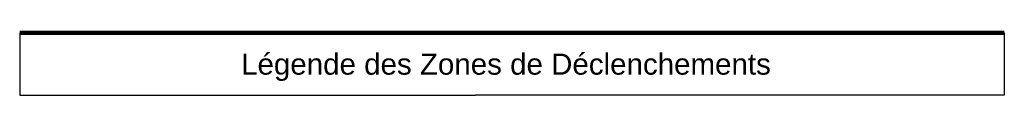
# Model space of a CAD drawing. Header units: millimetres. Extents: x 1909 to 78032, y -36590 to 14615.
# Tile 68 of 68: x 69874 to 78032, y -8602 to -8088. Entities that reach past the tile are written whole.
import ezdxf

# ---------------------------------------------------------------- set-up
doc = ezdxf.new("R2010")
doc.units = ezdxf.units.MM
for name, color, linetype, lineweight in [('A-DETL-THIN', 7, 'Continuous', 25), ('A-DETL-WIDE', 7, 'Continuous', 100), ('G-ANNO-TEXT', 7, 'Continuous', 30)]:
    doc.layers.add(name, color=color, linetype=linetype, lineweight=lineweight)
doc.styles.add('Arial_2', font='arial.ttf', dxfattribs={"height": 175})

msp = doc.modelspace()

# ---------------------------------------------------------------- linework, layer by layer
at = {"layer": 'A-DETL-THIN'}
for p, q in [((69874.1, -8088.4), (69874.1, -8602.3)), ((78032.1, -8088.4), (78032.1, -8602.3)), ((69874.1, -8602.3), (73650.2, -8602.3)), ((78032.1, -8602.3), (73650.2, -8602.3))]:
    msp.add_line(p, q, dxfattribs=at)
at = {"layer": 'A-DETL-WIDE'}
msp.add_line((69874.1, -8088.4), (78032.1, -8088.4), dxfattribs=at)

# ---------------------------------------------------------------- texts
at = {"layer": 'G-ANNO-TEXT', "insert": (71708.5, -8258.7), "char_height": 175, "width": 5439.45, "attachment_point": 1, "style": 'Arial_2', "bg_fill": 3, "box_fill_scale": 1.25, "bg_fill_color": 256, "bg_fill_true_color": 13158600, "bg_fill_transparency": 0}
msp.add_mtext('Légende des Zones de Déclenchements', dxfattribs=at)

doc.saveas('drawing.dxf')
